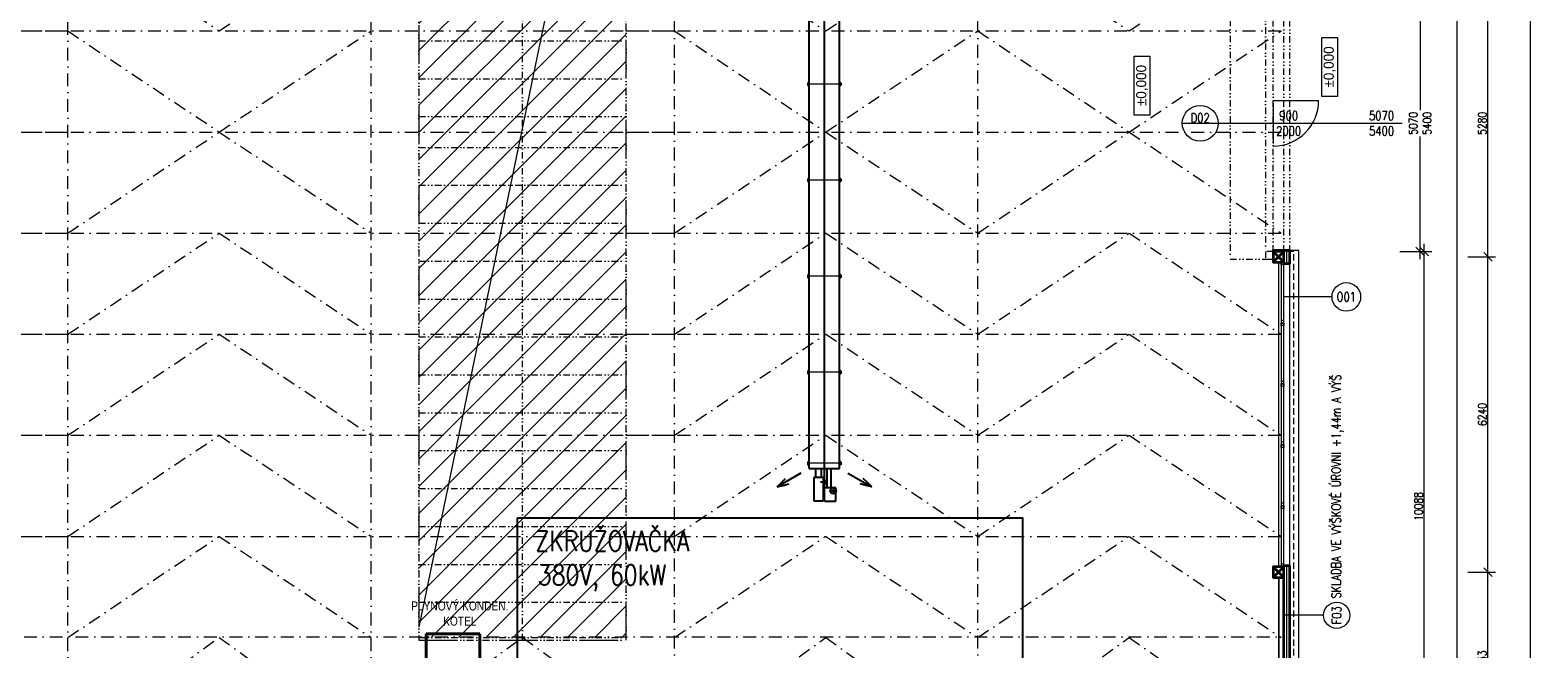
# Model space of a CAD drawing. Header units: millimetres. Extents: x -485339 to 350584, y -1189934 to 0.
# Tile 107 of 178: x -68625 to -38799, y -1039821 to -1027579. Entities that reach past the tile are written whole.
import ezdxf
from ezdxf.enums import TextEntityAlignment as Align

# ---------------------------------------------------------------- set-up
doc = ezdxf.new("R2010")
doc.units = ezdxf.units.MM
doc.header["$LTSCALE"] = 10
for name, pattern in [('DASHDOT', [25.4, 12.7, -6.35, 0, -6.35]), ('DASHED', [19.05, 12.7, -6.35]), ('DĚLICÍ2', [15.875, 6.35, -3.175, 0, -3.175, 0, -3.175]), ('ČÁRKOVANÁ2', [9.525, 6.35, -3.175])]:
    doc.linetypes.add(name, pattern=pattern)
doc.layers.get('Defpoints').update_dxf_attribs({"color": 201})
for name, color, linetype in [('1-UT-POPIS', 7, 'Continuous'), ('1VZT-vytápění', 150, 'Continuous'), ('VYBAVENÍ', 222, 'Continuous'), ('VYBAVENÍ_POPIS', 222, 'Continuous'), ('VYBAVENÍ_POŽADAVKY', 200, 'Continuous')]:
    doc.layers.add(name, color=color, linetype=linetype)
for name, color, linetype, lineweight in [('1-UT-TELESA', 7, 'Continuous', 40), ('N_dveře', 10, 'Continuous', 18), ('N_okna', 10, 'Continuous', 18), ('N_popis', 10, 'Continuous', 18), ('N_popis_otvory', 10, 'Continuous', 18), ('N_světlíky', 250, 'DĚLICÍ2', 35), ('N_čáry_obv.plášt', 212, 'Continuous', 18), ('N_čáry_obv.plášt_obrys', 212, 'Continuous', 35), ('N_čáry_plné', 10, 'Continuous', 18), ('N_šrary', 10, 'Continuous', 18), ('St_kóty', 132, 'Continuous', 18), ('St_sloupy_opláštění_půdorys', 25, 'Continuous', 35), ('St_čáry_nad', 250, 'DĚLICÍ2', 18), ('St_čáry_osy', 250, 'DASHDOT', 18), ('St_čáry_plné', 250, 'Continuous', 18), ('St_čáry_pod', 250, 'ČÁRKOVANÁ2', 18)]:
    doc.layers.add(name, color=color, linetype=linetype, lineweight=lineweight)
doc.styles.add('1_50', font='txt', dxfattribs={"height": 100})
doc.styles.get("Standard").update_dxf_attribs({"font": 'simplex.shx', "width": 0.8})
doc.linetypes.add('ZIGZAG', pattern='A,0.00254,-5.08,[131,ltypeshp.shx,S=5.08,R=0,X=-5.08,Y=0],-10.16,[131,ltypeshp.shx,S=5.08,R=180,X=5.08,Y=0],-5.08', length=20.32254)
doc.dimstyles.new('stavebníM100', dxfattribs={"dimtxt": 165, "dimasz": 170, "dimexe": 150, "dimexo": 100, "dimgap": 30, "dimtad": 1, "dimdec": 0, "dimtxsty": 'Standard', "dimblk": 'OBLIQUE', "dimcen": -2.5, "dimdle": 150, "dimclrd": 256, "dimclre": 256, "dimclrt": 256, "dimadec": 4, "dimazin": 0, "dimtfac": 1, "dimtdec": 0, "dimtmove": 2, "dimatfit": 3, "dimldrblk": 'OBLIQUE', "dimfxl": 400, "dimfxlon": 1, "dimlwd": -1, "dimlwe": -1, "dimarcsym": 0})

# ---------------------------------------------------------------- blocks, each defined once
blk = doc.blocks.new('*U5511')
at = {"layer": 'St_čáry_osy', "ltscale": 2}
blk.add_lwpolyline([(-3000, -1000), (-4, 1000), (3000, -1000)], dxfattribs=at)
blk = doc.blocks.new('*U5510')
at = {"layer": 'St_čáry_osy', "ltscale": 2}
for p in [(60000, 8000), (72000, 8000), (60000, 6000), (72000, 6000), (60000, 4000), (72000, 4000), (60000, 2000), (72000, 2000), (60000, 0), (72000, 0)]:
    blk.add_blockref('*U5511', p, dxfattribs=at)
blk = doc.blocks.new('*U5513')
at = {"layer": 'St_čáry_osy', "ltscale": 2}
blk.add_lwpolyline([(-3000, -1000), (-4, 1000), (3000, -1000)], dxfattribs=at)
blk = doc.blocks.new('*U5512')
at = {"layer": 'St_čáry_osy', "ltscale": 2}
for p in [(60000, 8000), (72000, 8000), (60000, 6000), (72000, 6000)]:
    blk.add_blockref('*U5513', p, dxfattribs=at)
blk = doc.blocks.new('*U5515')
at = {"layer": 'St_čáry_osy', "ltscale": 2}
for points in [[(-3950, 8000), (9058, 8000)], [(-3950, 6000), (9058, 6000)], [(-3950, 4000), (9058, 4000)], [(-3950, 2000), (9058, 2000)], [(-3950, 0), (9058, 0)], [(-3950, -2000), (9058, -2000)], [(-3950, -4000), (9058, -4000)], [(-3950, -6000), (9058, -6000)], [(-3950, -8000), (9058, -8000)]]:
    blk.add_lwpolyline(points, dxfattribs=at)
blk = doc.blocks.new('*U5514')
at = {"layer": 'St_čáry_osy', "ltscale": 2}
for p in [(48000, 0), (60000, 0), (72000, 0)]:
    blk.add_blockref('*U5515', p, dxfattribs=at)
blk = doc.blocks.new('G$C7F8F446A')
at = {"layer": 'St_čáry_plné', "color": 0, "linetype": 'ByBlock', "ltscale": 2}
for p, q in [((20055, 4100), (-55, 4100)), ((-55, 0), (20055, 0))]:
    blk.add_line(p, q, dxfattribs=at)
for points in [[(-55, 4100), (-55, 0)], [(695, 4100), (695, 0)], [(1445, 4100), (1445, 0)], [(2195, 4100), (2195, 0)], [(2945, 4100), (2945, 0)], [(3695, 4100), (3695, 0)], [(4445, 4100), (4445, 0)], [(5195, 4100), (5195, 0)], [(5945, 4100), (5945, 0)], [(6695, 4100), (6695, 0)], [(7445, 4100), (7445, 0)], [(8195, 4100), (8195, 0)], [(8945, 4100), (8945, 0)], [(9695, 4100), (9695, 0)], [(10305, 4100), (10305, 0)], [(11055, 4100), (11055, 0)], [(11805, 4100), (11805, 0)], [(12555, 4100), (12555, 0)], [(13305, 4100), (13305, 0)], [(14055, 4100), (14055, 0)], [(14805, 4100), (14805, 0)], [(15555, 4100), (15555, 0)], [(16305, 4100), (16305, 0)], [(17055, 4100), (17055, 0)], [(17805, 4100), (17805, 0)], [(18555, 4100), (18555, 0)], [(19305, 4100), (19305, 0)], [(20055, 4100), (20055, 0)], [(-55, 2050), (20000, 2050)]]:
    blk.add_lwpolyline(points, dxfattribs=at)
at = {"layer": 'St_čáry_pod', "color": 0, "linetype": 'ByBlock', "ltscale": 2}
for p, q in [((0, 4100), (0, 0)), ((20000, 0), (20000, 4100))]:
    blk.add_line(p, q, dxfattribs=at)
blk = doc.blocks.new('G$C0F2906C7')
at = {"layer": 'St_sloupy_opláštění_půdorys', "ltscale": 2}
blk.add_lwpolyline([(-105, -105), (105, -105), (105, 105), (-105, 105)], close=True, dxfattribs=at)
for points in [[(-105, 105), (105, -105)], [(105, 105), (-105, -105)]]:
    blk.add_lwpolyline(points, dxfattribs=at)
blk = doc.blocks.new('_OBLIQUE')
at = {"color": 0, "linetype": 'ByBlock'}
blk.add_line((-0.5, -0.5), (0.5, 0.5), dxfattribs=at)
blk = doc.blocks.new('*D5765')
at = {"layer": 'Defpoints', "color": 0}
for p in [(-43705, -1031958), (-41047, -1031958), (-59725, -1042046)]:
    blk.add_point(p, dxfattribs=at)
at = {"layer": 'St_kóty'}
for p, q in [((-41447, -1031958), (-40897, -1031958)), ((-41047, -1042196), (-41047, -1031808)), ((-41447, -1042046), (-40897, -1042046))]:
    blk.add_line(p, q, dxfattribs=at)
at = {"layer": 'St_kóty', "linetype": 'ByBlock', "xscale": 170, "yscale": 170, "zscale": 170}
for p, rotation in [((-41047, -1031958), 90), ((-41047, -1042046), 270)]:
    blk.add_blockref('_OBLIQUE', p, dxfattribs=dict(at, rotation=rotation))
at = {"layer": 'St_kóty', "insert": (-41159, -1037002), "char_height": 165, "attachment_point": 5, "rotation": 90}
blk.add_mtext('10088', dxfattribs=at)
blk = doc.blocks.new('*D5766')
at = {"layer": 'Defpoints', "color": 0}
for p in [(-43705, -1026888), (-41127, -1026888), (-43705, -1031958)]:
    blk.add_point(p, dxfattribs=at)
at = {"layer": 'St_kóty'}
for p, q in [((-41527, -1026888), (-40977, -1026888)), ((-41127, -1026738), (-41127, -1029160)), ((-41127, -1032108), (-41127, -1029685)), ((-41527, -1031958), (-40977, -1031958))]:
    blk.add_line(p, q, dxfattribs=at)
at = {"layer": 'St_kóty', "linetype": 'ByBlock', "xscale": 170, "yscale": 170, "zscale": 170}
for p, rotation in [((-41127, -1026888), 90), ((-41127, -1031958), 270)]:
    blk.add_blockref('_OBLIQUE', p, dxfattribs=dict(at, rotation=rotation))
at = {"layer": 'St_kóty', "insert": (-41127, -1029423), "char_height": 165, "attachment_point": 5, "rotation": 90}
blk.add_mtext('5070\\P5400', dxfattribs=at)
blk = doc.blocks.new('*D5771')
at = {"layer": 'Defpoints', "color": 0}
for p in [(-43625, -992923), (-40393, -992923), (-59739, -1042046)]:
    blk.add_point(p, dxfattribs=at)
at = {"layer": 'St_kóty'}
for p, q in [((-40393, -1042196), (-40393, -992773)), ((-40793, -992923), (-40243, -992923)), ((-40793, -1042046), (-40243, -1042046))]:
    blk.add_line(p, q, dxfattribs=at)
at = {"layer": 'St_kóty', "linetype": 'ByBlock', "xscale": 170, "yscale": 170, "zscale": 170}
for p, rotation in [((-40393, -992923), 90), ((-40393, -1042046), 270)]:
    blk.add_blockref('_OBLIQUE', p, dxfattribs=dict(at, rotation=rotation))
at = {"layer": 'St_kóty', "insert": (-40506, -1017484), "char_height": 165, "attachment_point": 5, "rotation": 90}
blk.add_mtext('49123', dxfattribs=at)
blk = doc.blocks.new('*D5774')
at = {"layer": 'Defpoints', "color": 0}
for p in [(-43930, -1038303), (-39785, -1038303), (-43930, -1041856)]:
    blk.add_point(p, dxfattribs=at)
at = {"layer": 'St_kóty'}
for p, q in [((-39785, -1042006), (-39785, -1038153)), ((-40185, -1038303), (-39635, -1038303)), ((-40185, -1041856), (-39635, -1041856))]:
    blk.add_line(p, q, dxfattribs=at)
at = {"layer": 'St_kóty', "linetype": 'ByBlock', "xscale": 170, "yscale": 170, "zscale": 170}
for p, rotation in [((-39785, -1038303), 90), ((-39785, -1041856), 270)]:
    blk.add_blockref('_OBLIQUE', p, dxfattribs=dict(at, rotation=rotation))
at = {"layer": 'St_kóty', "insert": (-39898, -1040079), "char_height": 165, "attachment_point": 5, "rotation": 90}
blk.add_mtext('3553', dxfattribs=at)
blk = doc.blocks.new('*D5775')
at = {"layer": 'Defpoints', "color": 0}
for p in [(-43930, -1032063), (-39785, -1032063), (-43930, -1038303)]:
    blk.add_point(p, dxfattribs=at)
at = {"layer": 'St_kóty'}
for p, q in [((-39785, -1038453), (-39785, -1031913)), ((-40185, -1032063), (-39635, -1032063)), ((-40185, -1038303), (-39635, -1038303))]:
    blk.add_line(p, q, dxfattribs=at)
at = {"layer": 'St_kóty', "linetype": 'ByBlock', "xscale": 170, "yscale": 170, "zscale": 170}
for p, rotation in [((-39785, -1032063), 90), ((-39785, -1038303), 270)]:
    blk.add_blockref('_OBLIQUE', p, dxfattribs=dict(at, rotation=rotation))
at = {"layer": 'St_kóty', "insert": (-39898, -1035183), "char_height": 165, "attachment_point": 5, "rotation": 90}
blk.add_mtext('6240', dxfattribs=at)
blk = doc.blocks.new('*D5776')
at = {"layer": 'Defpoints', "color": 0}
for p in [(-43930, -1026783), (-39785, -1026783), (-43930, -1032063)]:
    blk.add_point(p, dxfattribs=at)
at = {"layer": 'St_kóty'}
for p, q in [((-40185, -1026783), (-39635, -1026783)), ((-39785, -1032213), (-39785, -1026633)), ((-40185, -1032063), (-39635, -1032063))]:
    blk.add_line(p, q, dxfattribs=at)
at = {"layer": 'St_kóty', "linetype": 'ByBlock', "xscale": 170, "yscale": 170, "zscale": 170}
for p, rotation in [((-39785, -1026783), 90), ((-39785, -1032063), 270)]:
    blk.add_blockref('_OBLIQUE', p, dxfattribs=dict(at, rotation=rotation))
at = {"layer": 'St_kóty', "insert": (-39898, -1029423), "char_height": 165, "attachment_point": 5, "rotation": 90}
blk.add_mtext('5280', dxfattribs=at)
blk = doc.blocks.new('*D5783')
at = {"layer": 'Defpoints', "color": 0}
for p in [(-43625, -992923), (-59725, -1060478), (-38949, -1060478)]:
    blk.add_point(p, dxfattribs=at)
at = {"layer": 'St_kóty'}
for p, q in [((-38949, -992773), (-38949, -1060628)), ((-39349, -992923), (-38799, -992923)), ((-39349, -1060478), (-38799, -1060478))]:
    blk.add_line(p, q, dxfattribs=at)
at = {"layer": 'St_kóty', "linetype": 'ByBlock', "xscale": 170, "yscale": 170, "zscale": 170}
for p, rotation in [((-38949, -992923), 90), ((-38949, -1060478), 270)]:
    blk.add_blockref('_OBLIQUE', p, dxfattribs=dict(at, rotation=rotation))
at = {"layer": 'St_kóty', "insert": (-39061, -1026700), "char_height": 165, "attachment_point": 5, "rotation": 90}
blk.add_mtext('67555', dxfattribs=at)
blk = doc.blocks.new('G$C989355E2')
at = {"layer": 'N_dveře', "linetype": 'DĚLICÍ2', "ltscale": 2}
for points in [[(-850, 2685), (-850, -2685)], [(-850, 2685), (-150, 2685)], [(-150, 2535), (-150, -2535)], [(0, -2535), (0, 2535)], [(-850, -2685), (-150, -2685)]]:
    blk.add_lwpolyline(points, dxfattribs=at)
at = {"layer": 'N_dveře'}
blk.add_lwpolyline([(0, 2535), (-150, 2535), (-150, 2685), (0, 2685)], close=True, dxfattribs=at)
at = {"layer": 'N_dveře', "linetype": 'DĚLICÍ2', "ltscale": 2}
blk.add_lwpolyline([(0, -2535), (-150, -2535), (-150, -2685), (0, -2685)], close=True, dxfattribs=at)
blk = doc.blocks.new('G$CA450B66E')
at = {"layer": 'N_okna'}
for p, q in [((0, 0), (0, 50)), ((0, 50), (0, 0)), ((0, 50), (52, 50)), ((1206, 50), (0, 50)), ((52, 0), (0, 0)), ((0, 0), (1206, 0)), ((52, 50), (52, 0)), ((1154, 50), (1154, 0)), ((1206, 50), (1154, 50)), ((1154, 0), (1206, 0)), ((1206, 0), (1206, 50)), ((1206, 0), (1206, 50)), ((1206, 50), (1206, 0)), ((1206, 0), (1206, 50)), ((1206, 0), (1206, 50)), ((1206, 50), (1206, 0)), ((1206, 50), (1206, 50)), ((1206, 50), (1258, 50)), ((2412, 50), (1206, 50)), ((1206, 0), (1206, 0)), ((1258, 0), (1206, 0)), ((1206, 0), (2412, 0)), ((1258, 50), (1258, 0)), ((2360, 50), (2360, 0)), ((2412, 50), (2360, 50)), ((2360, 0), (2412, 0)), ((2412, 0), (2412, 50)), ((2412, 0), (2412, 50)), ((2412, 50), (2412, 0)), ((2412, 0), (2412, 50)), ((2412, 0), (2412, 50)), ((2412, 50), (2412, 0)), ((2412, 50), (2412, 50)), ((2412, 50), (2464, 50)), ((3618, 50), (2412, 50)), ((2412, 0), (2412, 0)), ((2464, 0), (2412, 0)), ((2412, 0), (3618, 0)), ((2464, 50), (2464, 0)), ((3566, 50), (3566, 0)), ((3618, 50), (3566, 50)), ((3566, 0), (3618, 0)), ((3618, 0), (3618, 50)), ((3618, 0), (3618, 50)), ((3618, 50), (3618, 0)), ((3618, 0), (3618, 50)), ((3618, 0), (3618, 50)), ((3618, 50), (3618, 0)), ((3618, 50), (3618, 50)), ((3618, 50), (3670, 50)), ((4824, 50), (3618, 50)), ((3618, 0), (3618, 0)), ((3670, 0), (3618, 0)), ((3618, 0), (4824, 0)), ((3670, 50), (3670, 0)), ((4772, 50), (4772, 0)), ((4824, 50), (4772, 50)), ((4772, 0), (4824, 0)), ((4824, 0), (4824, 50)), ((4824, 0), (4824, 50)), ((4824, 50), (4824, 0)), ((4824, 0), (4824, 50)), ((4824, 0), (4824, 50)), ((4824, 50), (4824, 0)), ((4824, 50), (4824, 50)), ((4824, 50), (4876, 50)), ((6030, 50), (4824, 50)), ((4824, 0), (4824, 0)), ((4876, 0), (4824, 0)), ((4824, 0), (6030, 0)), ((4876, 50), (4876, 0)), ((5978, 50), (5978, 0)), ((6030, 50), (5978, 50)), ((5978, 0), (6030, 0)), ((6030, 0), (6030, 50)), ((6030, 0), (6030, 50))]:
    blk.add_line(p, q, dxfattribs=at)
blk.add_lwpolyline([(0, 0), (6030, 0), (6030, 50), (0, 50)], close=True, dxfattribs=at)
blk = doc.blocks.new('ASXAXSASXA')
at = {"layer": '1VZT-vytápění'}
for p, q in [((31730, -17558), (31458, -17087)), ((31458, -17087), (31489, -17202)), ((31458, -17087), (31543, -17171)), ((31489, -17202), (31520, -17317)), ((31543, -17171), (31627, -17256)), ((43550, -17549), (43822, -17078)), ((43738, -17163), (43654, -17247)), ((43822, -17078), (43738, -17163)), ((43791, -17193), (43760, -17308)), ((43822, -17078), (43791, -17193)), ((31885, -17714), (31885, -18314)), ((43455, -17714), (31885, -17714)), ((32228, -17686), (32228, -17714)), ((32228, -17686), (32282, -17686)), ((32282, -17686), (32282, -17714)), ((33928, -17686), (33928, -17714)), ((33928, -17686), (33982, -17686)), ((33982, -17686), (33982, -17714)), ((35828, -17686), (35828, -17714)), ((35828, -17686), (35882, -17686)), ((35882, -17686), (35882, -17714)), ((37728, -17686), (37728, -17714)), ((37728, -17686), (37782, -17686)), ((37782, -17686), (37782, -17714)), ((39628, -17686), (39628, -17714)), ((39628, -17686), (39682, -17686)), ((39682, -17686), (39682, -17714)), ((41528, -17686), (41528, -17714)), ((41528, -17686), (41582, -17686)), ((41582, -17686), (41582, -17714)), ((43328, -17686), (43328, -17714)), ((43328, -17686), (43382, -17686)), ((43382, -17686), (43382, -17714)), ((43455, -18314), (43455, -17714)), ((43843, -17877), (43455, -17877)), ((43831, -17839), (43963, -17839)), ((44105, -17784), (43843, -17784)), ((43843, -17784), (43843, -18014)), ((43897, -17905), (43897, -17773)), ((44105, -18014), (44105, -17784)), ((43843, -17961), (43455, -17961)), ((43455, -18077), (43635, -18077)), ((43455, -18191), (43635, -18191)), ((43635, -18038), (44105, -18038)), ((43635, -18038), (43635, -18224)), ((43677, -18038), (43677, -18004)), ((43677, -18004), (43777, -18004)), ((43727, -17983), (43727, -18093)), ((43777, -18004), (43777, -18038)), ((44105, -18014), (43843, -18014)), ((44105, -18038), (44105, -18224)), ((31730, -18487), (31458, -18958)), ((43455, -18314), (31885, -18314)), ((32228, -18341), (32228, -18314)), ((32228, -18341), (32282, -18341)), ((32282, -18341), (32282, -18314)), ((33928, -18341), (33928, -18314)), ((33928, -18341), (33982, -18341)), ((33982, -18341), (33982, -18314)), ((35828, -18341), (35828, -18314)), ((35828, -18341), (35882, -18341)), ((35882, -18341), (35882, -18314)), ((37728, -18341), (37728, -18314)), ((37728, -18341), (37782, -18341)), ((37782, -18341), (37782, -18314)), ((39628, -18341), (39628, -18314)), ((39628, -18341), (39682, -18341)), ((39682, -18341), (39682, -18314)), ((41528, -18341), (41528, -18314)), ((41528, -18341), (41582, -18341)), ((41582, -18341), (41582, -18314)), ((43328, -18341), (43328, -18314)), ((43328, -18341), (43382, -18341)), ((43382, -18341), (43382, -18314)), ((43550, -18478), (43822, -18949)), ((43635, -18224), (44105, -18224)), ((31489, -18843), (31520, -18728)), ((31543, -18873), (31627, -18789)), ((43738, -18865), (43654, -18780)), ((43791, -18834), (43760, -18719)), ((31458, -18958), (31489, -18843)), ((31458, -18958), (31543, -18873)), ((43822, -18949), (43738, -18865)), ((43822, -18949), (43791, -18834))]:
    blk.add_line(p, q, dxfattribs=at)
at = {"layer": '1VZT-vytápění', "lineweight": 15}
for p, q in [((32228, -17692), (32282, -17692)), ((33928, -17692), (33982, -17692)), ((35828, -17692), (35882, -17692)), ((37728, -17692), (37782, -17692)), ((39628, -17692), (39682, -17692)), ((41528, -17692), (41582, -17692)), ((43328, -17692), (43382, -17692)), ((32228, -18335), (32282, -18335)), ((33928, -18335), (33982, -18335)), ((35828, -18335), (35882, -18335)), ((37728, -18335), (37782, -18335)), ((39628, -18335), (39682, -18335)), ((41528, -18335), (41582, -18335)), ((43328, -18335), (43382, -18335))]:
    blk.add_line(p, q, dxfattribs=at)
at = {"layer": '1VZT-vytápění', "lineweight": 15, "ltscale": 5}
for p, q in [((32255, -17714), (32255, -18314)), ((33955, -17714), (33955, -18314)), ((35855, -17714), (35855, -18314)), ((37755, -17714), (37755, -18314)), ((39655, -17714), (39655, -18314)), ((41555, -17714), (41555, -18314)), ((43355, -17714), (43355, -18314))]:
    blk.add_line(p, q, dxfattribs=at)
at = {"layer": '1VZT-vytápění', "ltscale": 15}
blk.add_line((43843, -18014), (31796, -18014), dxfattribs=at)
at = {"layer": '1VZT-vytápění'}
blk.add_circle((43897, -17839), 60, dxfattribs=at)
blk = doc.blocks.new('*U8132')
at = {"layer": 'N_světlíky', "lineweight": 18, "ltscale": 10}
blk.add_lwpolyline([(-2050, -10055), (2050, -10055), (2050, 10055), (-2050, 10055)], close=True, dxfattribs=at)
blk = doc.blocks.new('*U8133')
at = {"layer": 'N_světlíky', "lineweight": 18, "ltscale": 10}
blk.add_blockref('*U8132', (72000, 0), dxfattribs=at)

msp = doc.modelspace()

# ---------------------------------------------------------------- hatches: boundary and pattern name
at = {"layer": 'N_šrary', "linetype": 'DASHED'}
h = msp.add_hatch(dxfattribs=at)
h.set_pattern_fill('ANSI31', color=256, scale=120)
h.set_pattern_definition([(45, (84000, -425057.46), (-269.40768, 269.40768), [])])
h.paths.add_polyline_path([(-60934.2, -1039594.2), (-56834.1, -1039593.6), (-56834.2, -1019594.2), (-60934.2, -1019594.2)])

# ---------------------------------------------------------------- linework, layer by layer
at = {"layer": '1-UT-TELESA'}
for p, q in [((-59728.4, -1039525.5), (-60788.4, -1039525.5)), ((-60788.4, -1039525.5), (-60788.4, -1040371.5)), ((-59728.4, -1040371.5), (-59728.4, -1039525.5))]:
    msp.add_line(p, q, dxfattribs=at)
at = {"layer": 'N_dveře'}
for points in [[(-44035.2, -1028972.6), (-43135.2, -1028972.6)], [(-44035.2, -1029022.6), (-44035.2, -1029822.6)]]:
    msp.add_lwpolyline(points, dxfattribs=at)
msp.add_arc((-44035.2, -1028972.6), 900, 270, 0, dxfattribs=at)
at = {"layer": 'N_popis'}
for points in [[(-56834.2, -1019594.2), (-60934.2, -1039394.2)], [(-43037.9, -1039155.4), (-43825.2, -1039155.4)]]:
    msp.add_lwpolyline(points, dxfattribs=at)
msp.add_circle((-42778, -1039155.4), 259.9, dxfattribs=at)
at = {"layer": 'N_popis_otvory'}
for points in [[(-45123.3, -1029422.6), (-41484.6, -1029422.6)], [(-42870.6, -1032856.5), (-43825.2, -1032856.5)]]:
    msp.add_lwpolyline(points, dxfattribs=at)
for centre, radius in [((-45477.9, -1029422.6), 354.6), ((-42587.4, -1032856.5), 283.2)]:
    msp.add_circle(centre, radius, dxfattribs=at)
at = {"layer": 'N_čáry_obv.plášt', "linetype": 'ZIGZAG', "ltscale": 0.2}
msp.add_lwpolyline([(-44035.2, -1031947.6), (-43705.2, -1031947.6)], dxfattribs=at)
at = {"layer": 'N_čáry_obv.plášt', "linetype": 'ZIGZAG'}
for points in [[(-43765.2, -1032193.7), (-43765.2, -1031957.6)], [(-43765.2, -1042020.7), (-43765.2, -1038172.6)]]:
    msp.add_lwpolyline(points, dxfattribs=at)
at = {"layer": 'N_čáry_obv.plášt'}
msp.add_lwpolyline([(-43705.2, -1038172.6), (-43705.2, -1032192.6)], dxfattribs=at)
at = {"layer": 'N_čáry_obv.plášt_obrys'}
for points in [[(-43825.2, -1032193.7), (-43705.2, -1032193.7), (-43705.2, -1031957.6), (-43705.2, -1031937.6), (-44035.2, -1031937.6), (-44035.2, -1031957.6)], [(-43825.2, -1041960.7), (-43825.2, -1038172.6)], [(-43825.2, -1038172.6), (-43705.2, -1038172.6)], [(-43705.2, -1042080.7), (-43705.2, -1038172.6)]]:
    msp.add_lwpolyline(points, dxfattribs=at)
at = {"layer": 'N_čáry_plné'}
msp.add_lwpolyline([(-45832.5, -1029422.6), (-45123.3, -1029422.6)], dxfattribs=at)
at = {"layer": 'N_čáry_plné', "ltscale": 2}
msp.add_lwpolyline([(-59624.9, -1042145.8), (-43525.2, -1042145.8), (-43525.2, -1031937.6), (-43825.2, -1031937.6)], dxfattribs=at)
at = {"layer": 'St_kóty'}
for points in [[(-43073, -1028890.6), (-43073, -1027724.1), (-42762.3, -1027724.1), (-42762.3, -1028890.6)], [(-46782.9, -1029257.9), (-46782.9, -1028091.4), (-46472.3, -1028091.4), (-46472.3, -1029257.9)]]:
    msp.add_lwpolyline(points, close=True, dxfattribs=at)
at = {"layer": 'St_čáry_nad', "ltscale": 2}
for points in [[(-43825.2, -1031957.6), (-43825.2, -1026887.6)], [(-43705.2, -1031957.6), (-43705.2, -1026887.6)]]:
    msp.add_lwpolyline(points, dxfattribs=at)
at = {"layer": 'St_čáry_osy', "ltscale": 2}
for points in [[(-67879.9, -1040882.6), (-67879.9, -992785.6)], [(-61879.9, -1040882.6), (-61879.9, -992785.6)], [(-55879.9, -1041843.2), (-55879.9, -992785.6)], [(-49879.9, -1041843.2), (-49879.9, -992785.6)], [(-49879.9, -1025595.1), (-46884.2, -1027595.1), (-43878.9, -1025595.1)], [(-49879.9, -1027595.1), (-46884.2, -1029595.1), (-43878.9, -1027595.1)], [(-49879.9, -1031595.1), (-46884.2, -1029595.1), (-43878.9, -1031595.1)], [(-49879.9, -1033595.1), (-46884.2, -1031595.1), (-43878.9, -1033595.1)], [(-49879.9, -1035595.1), (-46884.2, -1033595.1), (-43878.9, -1035595.1)], [(-49879.9, -1037595.1), (-46884.2, -1035595.1), (-43878.9, -1037595.1)], [(-49879.9, -1039595.1), (-46884.2, -1037595.1), (-43878.9, -1039595.1)], [(-139879.9, -1039595.1), (-43825.2, -1039582.3)], [(-66018.3, -1040417.6), (-64884.2, -1039595.1), (-63746.8, -1040417.6)], [(-60018.3, -1040417.6), (-58884.2, -1039595.1), (-55879.9, -1041767.6)], [(-55879.9, -1041767.6), (-52884.2, -1039595.1), (-49879.9, -1041767.6)], [(-49879.9, -1041766.8), (-46884.2, -1039594.3), (-43825.2, -1041744.8)]]:
    msp.add_lwpolyline(points, dxfattribs=at)
at = {"layer": 'St_čáry_plné', "ltscale": 2}
msp.add_line((-43925.2, -1038407.6), (-43925.2, -1041750.7), dxfattribs=at)
for points in [[(-43925.2, -1038197.6), (-43925.2, -1032167.6)], [(-43925.2, -1041750.7), (-43925.2, -1038407.6)]]:
    msp.add_lwpolyline(points, dxfattribs=at)
at = {"layer": 'St_čáry_pod', "ltscale": 2}
msp.add_lwpolyline([(-59724.9, -1042045.8), (-43625.2, -1042045.8), (-43625.2, -1031957.6), (-43825.2, -1031957.6)], dxfattribs=at)
at = {"layer": 'VYBAVENÍ'}
msp.add_lwpolyline([(-58989.5, -1037235.7), (-58989.5, -1040235.7), (-48989.5, -1040235.7), (-48989.5, -1037235.7)], close=True, dxfattribs=at)

# ---------------------------------------------------------------- block references
at = {"layer": '1VZT-vytápění', "rotation": 270}
msp.add_blockref('ASXAXSASXA', (-34899.7, -992794.4), dxfattribs=at)
at = {"layer": 'N_dveře'}
msp.add_blockref('G$C989355E2', (-44035.2, -1029422.6), dxfattribs=at)
at = {"layer": 'N_okna', "rotation": 270}
msp.add_blockref('G$CA450B66E', (-43875.2, -1032167.6), dxfattribs=at)
at = {"layer": 'N_světlíky', "lineweight": 18, "ltscale": 10}
msp.add_blockref('*U8133', (-130884.2, -1029594.2), dxfattribs=at)
at = {"layer": 'St_sloupy_opláštění_půdorys', "ltscale": 2, "rotation": 90}
for p in [(-43930.2, -1032062.6), (-43930.2, -1038302.6)]:
    msp.add_blockref('G$C0F2906C7', p, dxfattribs=at)
at = {"layer": 'St_čáry_nad', "ltscale": 2, "rotation": 90}
msp.add_blockref('G$C7F8F446A', (-56834.2, -1039594.2), dxfattribs=at)
at = {"layer": 'St_čáry_osy', "ltscale": 2, "xscale": -1, "rotation": 180}
msp.add_blockref('*U5512', (-124879.9, -1020595.1), dxfattribs=at)
at = {"layer": 'St_čáry_osy', "ltscale": 2}
for name, p in [('*U5514', (-124884.2, -1029595.1)), ('*U5510', (-124879.9, -1038595.1))]:
    msp.add_blockref(name, p, dxfattribs=at)

# ---------------------------------------------------------------- texts
at = {"layer": '1-UT-POPIS', "insert": (-60125, -1038881.7), "char_height": 180, "attachment_point": 2}
msp.add_mtext_dynamic_manual_height_columns('{\\fArial|b0|i0|c238|p34;PLYNOVÝ KONDEN.\\PKOTEL \\P}', width=3016.824, gutter_width=12.5, heights=[0], dxfattribs=at).dxf.set("width", 17597.105)
at = {"layer": 'N_popis', "width": 0.8}
msp.add_text('SKLADBA VE VÝŠKOVÉ ÚROVNI +1,44m A VÝŠ', height=180, rotation=90, dxfattribs=at).set_placement((-42698.6, -1038825.3))
msp.add_text('F03', height=180, rotation=90, dxfattribs=at).set_placement((-42778, -1039155.4), align=Align.MIDDLE_CENTER)
at = {"layer": 'N_popis_otvory', "width": 0.8}
for s, p in [('D02', (-45477.9, -1029314.8)), ('O01', (-42587.4, -1032856.5))]:
    msp.add_text(s, height=180, dxfattribs=at).set_placement(p, align=Align.MIDDLE_CENTER)
at = {"layer": 'N_popis_otvory', "char_height": 180, "width": 1342.526, "attachment_point": 5}
for s, insert in [('900\\P2000', (-43727.8, -1029422.6)), ('5070\\P5400', (-41891.1, -1029422.6))]:
    msp.add_mtext(s, dxfattribs=dict(at, insert=insert))
at = {"layer": 'St_kóty', "char_height": 200, "attachment_point": 5, "rotation": 90, "style": '1_50'}
for insert in [(-42917.7, -1028307.3), (-46627.6, -1028674.6)]:
    msp.add_mtext_dynamic_manual_height_columns('%%p0,000', width=890.536, gutter_width=500, heights=[0], dxfattribs=dict(at, insert=insert)).dxf.set("width", 1781.071)
at = {"layer": 'VYBAVENÍ_POPIS', "width": 0.8}
msp.add_text('ZKRUŽOVAČKA', height=400, dxfattribs=at).set_placement((-58628.9, -1037885.6))
at = {"layer": 'VYBAVENÍ_POŽADAVKY', "width": 0.8}
msp.add_text('380V, 60kW', height=400, dxfattribs=at).set_placement((-58581.7, -1038560.1))

# ---------------------------------------------------------------- dimensions: what is measured, and where the dimension line sits
at = {"layer": 'St_kóty'}
for base, p1, p2, picture, middle in [((-40393.4, -992922.8), (-59739.4, -1042045.8), (-43625.2, -992922.8), '*D5771', (-40505.9, -1017484.3)), ((-38948.9, -1060477.6), (-43625.2, -992922.8), (-59724.9, -1060477.6), '*D5783', (-39061.4, -1026700.2)), ((-39785.1, -1026782.6), (-43930.2, -1032062.6), (-43930.2, -1026782.6), '*D5776', (-39897.6, -1029422.6)), ((-41046.9, -1031957.6), (-59724.9, -1042045.8), (-43705.2, -1031957.6), '*D5765', (-41159.4, -1037001.7)), ((-39785.1, -1032062.6), (-43930.2, -1038302.6), (-43930.2, -1032062.6), '*D5775', (-39897.6, -1035182.6)), ((-39785.1, -1038302.6), (-43930.2, -1041855.7), (-43930.2, -1038302.6), '*D5774', (-39897.6, -1040079.2))]:
    dim = msp.add_linear_dim(base=base, p1=p1, p2=p2, angle=90, dimstyle='stavebníM100', dxfattribs=at)
    dim.commit()
    dim.dimension.update_dxf_attribs({"geometry": picture, "text_midpoint": middle})
dim = msp.add_linear_dim(base=(-41126.9, -1026887.6), p1=(-43705.2, -1031957.6), p2=(-43705.2, -1026887.6), angle=90, text='<>\\P5400', dimstyle='stavebníM100', override={"dimtxsty": 'Standard'}, dxfattribs=at)
dim.commit()
dim.dimension.update_dxf_attribs({"geometry": '*D5766', "text_midpoint": (-41126.9, -1029422.6), "dimtype": 160})

doc.saveas('drawing.dxf')
